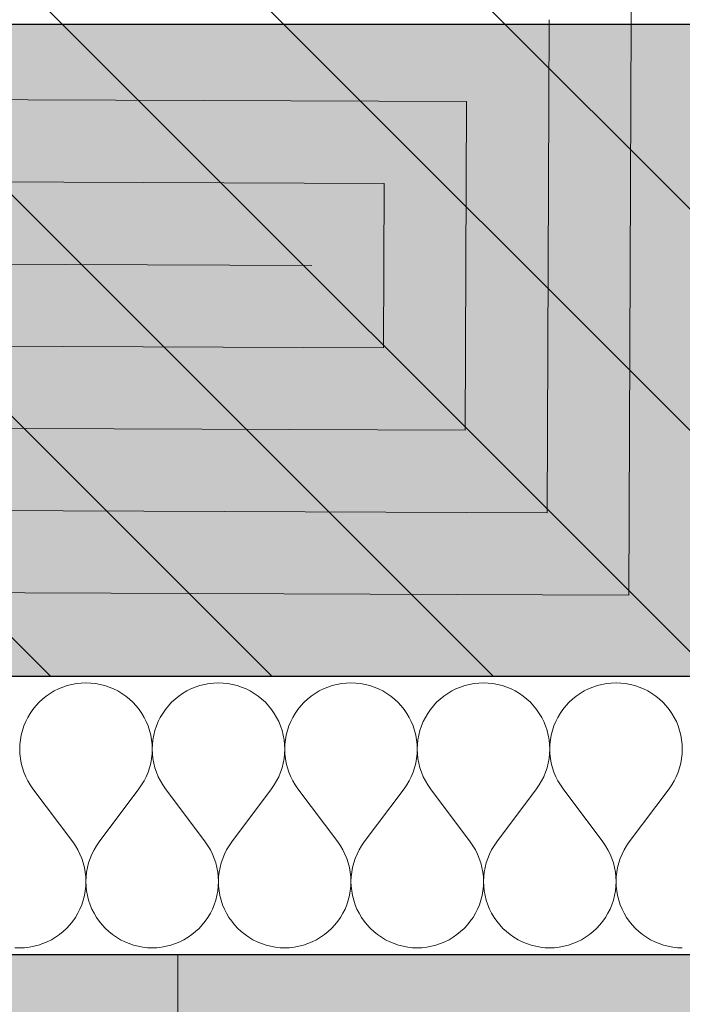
# Model space of a CAD drawing. Header units: millimetres. Extents: x -40276 to 214973, y -147941 to 35228.
# Tile 21 of 256: x -17105 to -16724, y 161 to 727. Entities that reach past the tile are written whole.
import ezdxf

# ---------------------------------------------------------------- set-up
doc = ezdxf.new("R2010")
doc.units = ezdxf.units.MM
doc.header["$MEASUREMENT"] = 0
doc.linetypes.add('Wipeout_Contour', pattern=[1000, 0, -1000])
for name, color, linetype in [('1._POHLED ZÁPADNÍ_2_0_plochy', 7, 'Continuous'), ('1._POHLED ZÁPADNÍ_2_2D prvky - obecné', 7, 'Continuous'), ('1._POHLED ZÁPADNÍ_2_akustické prvky', 7, 'Continuous'), ('1._POHLED ZÁPADNÍ_2_Nové_Výplně – Řezové', 7, 'Continuous'), ('1._POHLED ZÁPADNÍ_2_Situace - terén', 7, 'Continuous'), ('1._POHLED ZÁPADNÍ_2_TZB - elektroinstalace', 7, 'Continuous'), ('1._POHLED ZÁPADNÍ_2_Výplně – Řezové', 7, 'Continuous')]:
    doc.layers.add(name, color=color, linetype=linetype)
doc.linetypes.add('Elektřina - Elektrické vedení NN', pattern='A,0,[5,C.3 Koordinační situační výkres1.Shx,S=0.238095,R=0,X=0,Y=0.001199],-33,0', length=33)

# ---------------------------------------------------------------- blocks, each defined once
blk = doc.blocks.new('*X3', base_point=(-42174.69, -26223.67))
at = {"layer": '1._POHLED ZÁPADNÍ_2_Nové_Výplně – Řezové', "color": 21, "linetype": 'Continuous', "lineweight": 20, "true_color": 0xffaaaa}
for p, q in [((-17072.09, 345.53), (-17074.77, 345.05)), ((-17069.39, 345.82), (-17072.09, 345.53)), ((-17066.67, 345.92), (-17069.39, 345.82)), ((-17063.95, 345.82), (-17066.67, 345.92)), ((-17061.24, 345.53), (-17063.95, 345.82)), ((-17058.57, 345.05), (-17061.24, 345.53)), ((-16995.9, 345.53), (-16998.58, 345.05)), ((-16993.19, 345.82), (-16995.9, 345.53)), ((-16990.48, 345.92), (-16993.19, 345.82)), ((-16987.76, 345.82), (-16990.48, 345.92)), ((-16985.05, 345.53), (-16987.76, 345.82)), ((-16982.38, 345.05), (-16985.05, 345.53)), ((-16919.71, 345.53), (-16922.39, 345.05)), ((-16917, 345.82), (-16919.71, 345.53)), ((-16914.29, 345.92), (-16917, 345.82)), ((-16911.57, 345.82), (-16914.29, 345.92)), ((-16908.86, 345.53), (-16911.57, 345.82)), ((-16906.18, 345.05), (-16908.86, 345.53)), ((-16843.52, 345.53), (-16846.2, 345.05)), ((-16840.81, 345.82), (-16843.52, 345.53)), ((-16838.1, 345.92), (-16840.81, 345.82)), ((-16835.38, 345.82), (-16838.1, 345.92)), ((-16832.67, 345.53), (-16835.38, 345.82)), ((-16829.99, 345.05), (-16832.67, 345.53)), ((-16767.33, 345.53), (-16770.01, 345.05)), ((-16764.62, 345.82), (-16767.33, 345.53)), ((-16761.9, 345.92), (-16764.62, 345.82)), ((-16759.19, 345.82), (-16761.9, 345.92)), ((-16756.48, 345.53), (-16759.19, 345.82)), ((-16753.8, 345.05), (-16756.48, 345.53)), ((-17087.27, 339.86), (-17089.5, 338.31)), ((-17084.93, 341.25), (-17087.27, 339.86)), ((-17082.5, 342.47), (-17084.93, 341.25)), ((-17079.98, 343.51), (-17082.5, 342.47)), ((-17077.4, 344.37), (-17079.98, 343.51)), ((-17074.77, 345.05), (-17077.4, 344.37)), ((-17055.93, 344.37), (-17058.57, 345.05)), ((-17053.35, 343.51), (-17055.93, 344.37)), ((-17050.84, 342.47), (-17053.35, 343.51)), ((-17048.4, 341.25), (-17050.84, 342.47)), ((-17046.06, 339.86), (-17048.4, 341.25)), ((-17043.83, 338.31), (-17046.06, 339.86)), ((-17011.08, 339.86), (-17013.31, 338.31)), ((-17008.74, 341.25), (-17011.08, 339.86)), ((-17006.31, 342.47), (-17008.74, 341.25)), ((-17003.79, 343.51), (-17006.31, 342.47)), ((-17001.21, 344.37), (-17003.79, 343.51)), ((-16998.58, 345.05), (-17001.21, 344.37)), ((-16979.74, 344.37), (-16982.38, 345.05)), ((-16977.16, 343.51), (-16979.74, 344.37)), ((-16974.64, 342.47), (-16977.16, 343.51)), ((-16972.21, 341.25), (-16974.64, 342.47)), ((-16969.87, 339.86), (-16972.21, 341.25)), ((-16967.64, 338.31), (-16969.87, 339.86)), ((-16934.89, 339.86), (-16937.12, 338.31)), ((-16932.55, 341.25), (-16934.89, 339.86)), ((-16930.12, 342.47), (-16932.55, 341.25)), ((-16927.6, 343.51), (-16930.12, 342.47)), ((-16925.02, 344.37), (-16927.6, 343.51)), ((-16922.39, 345.05), (-16925.02, 344.37)), ((-16903.55, 344.37), (-16906.18, 345.05)), ((-16900.97, 343.51), (-16903.55, 344.37)), ((-16898.45, 342.47), (-16900.97, 343.51)), ((-16896.02, 341.25), (-16898.45, 342.47)), ((-16893.68, 339.86), (-16896.02, 341.25)), ((-16891.45, 338.31), (-16893.68, 339.86)), ((-16858.7, 339.86), (-16860.93, 338.31)), ((-16856.36, 341.25), (-16858.7, 339.86)), ((-16853.93, 342.47), (-16856.36, 341.25)), ((-16851.41, 343.51), (-16853.93, 342.47)), ((-16848.83, 344.37), (-16851.41, 343.51)), ((-16846.2, 345.05), (-16848.83, 344.37)), ((-16827.36, 344.37), (-16829.99, 345.05)), ((-16824.78, 343.51), (-16827.36, 344.37)), ((-16822.26, 342.47), (-16824.78, 343.51)), ((-16819.83, 341.25), (-16822.26, 342.47)), ((-16817.49, 339.86), (-16819.83, 341.25)), ((-16815.26, 338.31), (-16817.49, 339.86)), ((-16782.51, 339.86), (-16784.74, 338.31)), ((-16780.17, 341.25), (-16782.51, 339.86)), ((-16777.74, 342.47), (-16780.17, 341.25)), ((-16775.22, 343.51), (-16777.74, 342.47)), ((-16772.64, 344.37), (-16775.22, 343.51)), ((-16770.01, 345.05), (-16772.64, 344.37)), ((-16751.17, 344.37), (-16753.8, 345.05)), ((-16748.59, 343.51), (-16751.17, 344.37)), ((-16746.07, 342.47), (-16748.59, 343.51)), ((-16743.64, 341.25), (-16746.07, 342.47)), ((-16741.3, 339.86), (-16743.64, 341.25)), ((-16739.07, 338.31), (-16741.3, 339.86)), ((-17093.61, 334.75), (-17095.47, 332.76)), ((-17091.62, 336.6), (-17093.61, 334.75)), ((-17089.5, 338.31), (-17091.62, 336.6)), ((-17041.71, 336.6), (-17043.83, 338.31)), ((-17039.72, 334.75), (-17041.71, 336.6)), ((-17037.87, 332.76), (-17039.72, 334.75)), ((-17017.42, 334.75), (-17019.28, 332.76)), ((-17015.43, 336.6), (-17017.42, 334.75)), ((-17013.31, 338.31), (-17015.43, 336.6)), ((-16965.52, 336.6), (-16967.64, 338.31)), ((-16963.53, 334.75), (-16965.52, 336.6)), ((-16961.68, 332.76), (-16963.53, 334.75)), ((-16941.23, 334.75), (-16943.08, 332.76)), ((-16939.24, 336.6), (-16941.23, 334.75)), ((-16937.12, 338.31), (-16939.24, 336.6)), ((-16889.33, 336.6), (-16891.45, 338.31)), ((-16887.34, 334.75), (-16889.33, 336.6)), ((-16885.49, 332.76), (-16887.34, 334.75)), ((-16865.04, 334.75), (-16866.89, 332.76)), ((-16863.05, 336.6), (-16865.04, 334.75)), ((-16860.93, 338.31), (-16863.05, 336.6)), ((-16813.14, 336.6), (-16815.26, 338.31)), ((-16811.15, 334.75), (-16813.14, 336.6)), ((-16809.3, 332.76), (-16811.15, 334.75)), ((-16788.85, 334.75), (-16790.7, 332.76)), ((-16786.86, 336.6), (-16788.85, 334.75)), ((-16784.74, 338.31), (-16786.86, 336.6)), ((-16736.95, 336.6), (-16739.07, 338.31)), ((-16734.96, 334.75), (-16736.95, 336.6)), ((-16733.11, 332.76), (-16734.96, 334.75)), ((-17097.17, 330.64), (-17098.72, 328.4)), ((-17095.47, 332.76), (-17097.17, 330.64)), ((-17036.16, 330.64), (-17037.87, 332.76)), ((-17034.61, 328.4), (-17036.16, 330.64)), ((-17020.98, 330.64), (-17022.53, 328.4)), ((-17019.28, 332.76), (-17020.98, 330.64)), ((-16959.97, 330.64), (-16961.68, 332.76)), ((-16958.42, 328.4), (-16959.97, 330.64)), ((-16944.79, 330.64), (-16946.34, 328.4)), ((-16943.08, 332.76), (-16944.79, 330.64)), ((-16883.78, 330.64), (-16885.49, 332.76)), ((-16882.23, 328.4), (-16883.78, 330.64)), ((-16868.6, 330.64), (-16870.15, 328.4)), ((-16866.89, 332.76), (-16868.6, 330.64)), ((-16807.59, 330.64), (-16809.3, 332.76)), ((-16806.04, 328.4), (-16807.59, 330.64)), ((-16792.41, 330.64), (-16793.96, 328.4)), ((-16790.7, 332.76), (-16792.41, 330.64)), ((-16731.4, 330.64), (-16733.11, 332.76)), ((-16729.85, 328.4), (-16731.4, 330.64)), ((-17101.33, 323.63), (-17102.37, 321.12)), ((-17100.11, 326.06), (-17101.33, 323.63)), ((-17098.72, 328.4), (-17100.11, 326.06)), ((-17033.22, 326.06), (-17034.61, 328.4)), ((-17032.01, 323.63), (-17033.22, 326.06)), ((-17030.97, 321.12), (-17032.01, 323.63)), ((-17025.14, 323.63), (-17026.18, 321.12)), ((-17023.92, 326.06), (-17025.14, 323.63)), ((-17022.53, 328.4), (-17023.92, 326.06)), ((-16957.03, 326.06), (-16958.42, 328.4)), ((-16955.82, 323.63), (-16957.03, 326.06)), ((-16954.78, 321.12), (-16955.82, 323.63)), ((-16948.95, 323.63), (-16949.99, 321.12)), ((-16947.73, 326.06), (-16948.95, 323.63)), ((-16946.34, 328.4), (-16947.73, 326.06)), ((-16880.84, 326.06), (-16882.23, 328.4)), ((-16879.63, 323.63), (-16880.84, 326.06)), ((-16878.59, 321.12), (-16879.63, 323.63)), ((-16872.76, 323.63), (-16873.8, 321.12)), ((-16871.54, 326.06), (-16872.76, 323.63)), ((-16870.15, 328.4), (-16871.54, 326.06)), ((-16804.65, 326.06), (-16806.04, 328.4)), ((-16803.44, 323.63), (-16804.65, 326.06)), ((-16802.4, 321.12), (-16803.44, 323.63)), ((-16796.56, 323.63), (-16797.6, 321.12)), ((-16795.35, 326.06), (-16796.56, 323.63)), ((-16793.96, 328.4), (-16795.35, 326.06)), ((-16728.46, 326.06), (-16729.85, 328.4)), ((-16727.24, 323.63), (-16728.46, 326.06)), ((-16726.2, 321.12), (-16727.24, 323.63)), ((-17103.22, 318.53), (-17103.9, 315.9)), ((-17102.37, 321.12), (-17103.22, 318.53)), ((-17030.11, 318.53), (-17030.97, 321.12)), ((-17029.44, 315.9), (-17030.11, 318.53)), ((-17027.03, 318.53), (-17027.71, 315.9)), ((-17026.18, 321.12), (-17027.03, 318.53)), ((-16953.92, 318.53), (-16954.78, 321.12)), ((-16953.25, 315.9), (-16953.92, 318.53)), ((-16950.84, 318.53), (-16951.51, 315.9)), ((-16949.99, 321.12), (-16950.84, 318.53)), ((-16877.73, 318.53), (-16878.59, 321.12)), ((-16877.06, 315.9), (-16877.73, 318.53)), ((-16874.65, 318.53), (-16875.32, 315.9)), ((-16873.8, 321.12), (-16874.65, 318.53)), ((-16801.54, 318.53), (-16802.4, 321.12)), ((-16800.87, 315.9), (-16801.54, 318.53)), ((-16798.46, 318.53), (-16799.13, 315.9)), ((-16797.6, 321.12), (-16798.46, 318.53)), ((-16725.35, 318.53), (-16726.2, 321.12)), ((-16724.68, 315.9), (-16725.35, 318.53)), ((-17104.38, 313.22), (-17104.67, 310.52)), ((-17103.9, 315.9), (-17104.38, 313.22)), ((-17028.96, 313.22), (-17029.44, 315.9)), ((-17028.67, 310.52), (-17028.96, 313.22)), ((-17028.19, 313.22), (-17028.48, 310.52)), ((-17027.71, 315.9), (-17028.19, 313.22)), ((-16952.77, 313.22), (-16953.25, 315.9)), ((-16952.48, 310.52), (-16952.77, 313.22)), ((-16952, 313.22), (-16952.29, 310.52)), ((-16951.51, 315.9), (-16952, 313.22)), ((-16876.58, 313.22), (-16877.06, 315.9)), ((-16876.29, 310.52), (-16876.58, 313.22)), ((-16875.81, 313.22), (-16876.1, 310.52)), ((-16875.32, 315.9), (-16875.81, 313.22)), ((-16800.38, 313.22), (-16800.87, 315.9)), ((-16800.1, 310.52), (-16800.38, 313.22)), ((-16799.62, 313.22), (-16799.9, 310.52)), ((-16799.13, 315.9), (-16799.62, 313.22)), ((-16724.19, 313.22), (-16724.68, 315.9)), ((-16723.9, 310.52), (-16724.19, 313.22)), ((-17104.67, 310.52), (-17104.76, 307.8)), ((-17104.76, 307.8), (-17104.66, 305.08)), ((-17028.57, 307.8), (-17028.67, 310.52)), ((-17028.67, 305.08), (-17028.57, 307.8)), ((-17028.48, 310.52), (-17028.57, 307.8)), ((-17028.57, 307.8), (-17028.47, 305.08)), ((-16952.38, 307.8), (-16952.48, 310.52)), ((-16952.48, 305.08), (-16952.38, 307.8)), ((-16952.29, 310.52), (-16952.38, 307.8)), ((-16952.38, 307.8), (-16952.28, 305.08)), ((-16876.19, 307.8), (-16876.29, 310.52)), ((-16876.29, 305.08), (-16876.19, 307.8)), ((-16876.1, 310.52), (-16876.19, 307.8)), ((-16876.19, 307.8), (-16876.09, 305.08)), ((-16800, 307.8), (-16800.1, 310.52)), ((-16800.1, 305.08), (-16800, 307.8)), ((-16799.9, 310.52), (-16800, 307.8)), ((-16800, 307.8), (-16799.9, 305.08)), ((-16723.91, 305.08), (-16723.81, 307.8)), ((-16723.81, 307.8), (-16723.9, 310.52)), ((-17104.66, 305.08), (-17104.37, 302.37)), ((-17104.37, 302.37), (-17103.89, 299.7)), ((-17029.45, 299.7), (-17028.96, 302.37)), ((-17028.96, 302.37), (-17028.67, 305.08)), ((-17028.47, 305.08), (-17028.18, 302.37)), ((-17028.18, 302.37), (-17027.69, 299.7)), ((-16953.26, 299.7), (-16952.77, 302.37)), ((-16952.77, 302.37), (-16952.48, 305.08)), ((-16952.28, 305.08), (-16951.99, 302.37)), ((-16951.99, 302.37), (-16951.5, 299.7)), ((-16877.07, 299.7), (-16876.58, 302.37)), ((-16876.58, 302.37), (-16876.29, 305.08)), ((-16876.09, 305.08), (-16875.8, 302.37)), ((-16875.8, 302.37), (-16875.31, 299.7)), ((-16800.88, 299.7), (-16800.39, 302.37)), ((-16800.39, 302.37), (-16800.1, 305.08)), ((-16799.9, 305.08), (-16799.61, 302.37)), ((-16799.61, 302.37), (-16799.12, 299.7)), ((-16724.69, 299.7), (-16724.2, 302.37)), ((-16724.2, 302.37), (-16723.91, 305.08)), ((-17103.89, 299.7), (-17103.21, 297.06)), ((-17103.21, 297.06), (-17102.35, 294.48)), ((-17102.35, 294.48), (-17101.31, 291.97)), ((-17032.03, 291.97), (-17030.98, 294.48)), ((-17030.98, 294.48), (-17030.12, 297.06)), ((-17030.12, 297.06), (-17029.45, 299.7)), ((-17027.69, 299.7), (-17027.02, 297.06)), ((-17027.02, 297.06), (-17026.16, 294.48)), ((-17026.16, 294.48), (-17025.12, 291.97)), ((-16955.84, 291.97), (-16954.79, 294.48)), ((-16954.79, 294.48), (-16953.93, 297.06)), ((-16953.93, 297.06), (-16953.26, 299.7)), ((-16951.5, 299.7), (-16950.83, 297.06)), ((-16950.83, 297.06), (-16949.97, 294.48)), ((-16949.97, 294.48), (-16948.93, 291.97)), ((-16879.65, 291.97), (-16878.6, 294.48)), ((-16878.6, 294.48), (-16877.74, 297.06)), ((-16877.74, 297.06), (-16877.07, 299.7)), ((-16875.31, 299.7), (-16874.64, 297.06)), ((-16874.64, 297.06), (-16873.78, 294.48)), ((-16873.78, 294.48), (-16872.73, 291.97)), ((-16803.46, 291.97), (-16802.41, 294.48)), ((-16802.41, 294.48), (-16801.55, 297.06)), ((-16801.55, 297.06), (-16800.88, 299.7)), ((-16799.12, 299.7), (-16798.45, 297.06)), ((-16798.45, 297.06), (-16797.59, 294.48)), ((-16797.59, 294.48), (-16796.54, 291.97)), ((-16727.27, 291.97), (-16726.22, 294.48)), ((-16726.22, 294.48), (-16725.36, 297.06)), ((-16725.36, 297.06), (-16724.69, 299.7)), ((-17101.31, 291.97), (-17100.09, 289.54)), ((-17100.09, 289.54), (-17098.7, 287.2)), ((-17034.64, 287.2), (-17033.25, 289.54)), ((-17033.25, 289.54), (-17032.03, 291.97)), ((-17025.12, 291.97), (-17023.9, 289.54)), ((-17023.9, 289.54), (-17022.51, 287.2)), ((-16958.45, 287.2), (-16957.06, 289.54)), ((-16957.06, 289.54), (-16955.84, 291.97)), ((-16948.93, 291.97), (-16947.71, 289.54)), ((-16947.71, 289.54), (-16946.32, 287.2)), ((-16882.26, 287.2), (-16880.87, 289.54)), ((-16880.87, 289.54), (-16879.65, 291.97)), ((-16872.73, 291.97), (-16871.52, 289.54)), ((-16871.52, 289.54), (-16870.12, 287.2)), ((-16806.07, 287.2), (-16804.68, 289.54)), ((-16804.68, 289.54), (-16803.46, 291.97)), ((-16796.54, 291.97), (-16795.32, 289.54)), ((-16795.32, 289.54), (-16793.93, 287.2)), ((-16729.88, 287.2), (-16728.48, 289.54)), ((-16728.48, 289.54), (-16727.27, 291.97)), ((-17098.7, 287.2), (-17097.14, 284.96)), ((-17074.29, 254.49), (-17097.14, 284.96)), ((-17059.05, 254.49), (-17036.19, 284.96)), ((-17036.19, 284.96), (-17034.64, 287.2)), ((-17022.51, 287.2), (-17020.95, 284.96)), ((-16998.1, 254.49), (-17020.95, 284.96)), ((-16982.86, 254.49), (-16960, 284.96)), ((-16960, 284.96), (-16958.45, 287.2)), ((-16946.32, 287.2), (-16944.76, 284.96)), ((-16921.9, 254.49), (-16944.76, 284.96)), ((-16906.67, 254.49), (-16883.81, 284.96)), ((-16883.81, 284.96), (-16882.26, 287.2)), ((-16870.12, 287.2), (-16868.57, 284.96)), ((-16845.71, 254.49), (-16868.57, 284.96)), ((-16830.48, 254.49), (-16807.62, 284.96)), ((-16807.62, 284.96), (-16806.07, 287.2)), ((-16793.93, 287.2), (-16792.38, 284.96)), ((-16769.52, 254.49), (-16792.38, 284.96)), ((-16754.29, 254.49), (-16731.43, 284.96)), ((-16731.43, 284.96), (-16729.88, 287.2)), ((-17072.73, 252.25), (-17074.29, 254.49)), ((-17071.34, 249.92), (-17072.73, 252.25)), ((-17070.12, 247.48), (-17071.34, 249.92)), ((-17061.99, 249.92), (-17063.21, 247.48)), ((-17060.6, 252.25), (-17061.99, 249.92)), ((-17059.05, 254.49), (-17060.6, 252.25)), ((-16996.54, 252.25), (-16998.1, 254.49)), ((-16995.15, 249.92), (-16996.54, 252.25)), ((-16993.93, 247.48), (-16995.15, 249.92)), ((-16985.8, 249.92), (-16987.02, 247.48)), ((-16984.41, 252.25), (-16985.8, 249.92)), ((-16982.86, 254.49), (-16984.41, 252.25)), ((-16920.35, 252.25), (-16921.9, 254.49)), ((-16918.96, 249.92), (-16920.35, 252.25)), ((-16917.74, 247.48), (-16918.96, 249.92)), ((-16909.61, 249.92), (-16910.83, 247.48)), ((-16908.22, 252.25), (-16909.61, 249.92)), ((-16906.67, 254.49), (-16908.22, 252.25)), ((-16844.16, 252.25), (-16845.71, 254.49)), ((-16842.77, 249.92), (-16844.16, 252.25)), ((-16841.55, 247.48), (-16842.77, 249.92)), ((-16833.42, 249.92), (-16834.64, 247.48)), ((-16832.03, 252.25), (-16833.42, 249.92)), ((-16830.48, 254.49), (-16832.03, 252.25)), ((-16767.97, 252.25), (-16769.52, 254.49)), ((-16766.58, 249.92), (-16767.97, 252.25)), ((-16765.36, 247.48), (-16766.58, 249.92)), ((-16757.23, 249.92), (-16758.45, 247.48)), ((-16755.84, 252.25), (-16757.23, 249.92)), ((-16754.29, 254.49), (-16755.84, 252.25)), ((-17069.08, 244.97), (-17070.12, 247.48)), ((-17068.22, 242.39), (-17069.08, 244.97)), ((-17064.25, 244.97), (-17065.12, 242.39)), ((-17063.21, 247.48), (-17064.25, 244.97)), ((-16992.89, 244.97), (-16993.93, 247.48)), ((-16992.03, 242.39), (-16992.89, 244.97)), ((-16988.06, 244.97), (-16988.92, 242.39)), ((-16987.02, 247.48), (-16988.06, 244.97)), ((-16916.7, 244.97), (-16917.74, 247.48)), ((-16915.84, 242.39), (-16916.7, 244.97)), ((-16911.87, 244.97), (-16912.73, 242.39)), ((-16910.83, 247.48), (-16911.87, 244.97)), ((-16840.51, 244.97), (-16841.55, 247.48)), ((-16839.65, 242.39), (-16840.51, 244.97)), ((-16835.68, 244.97), (-16836.54, 242.39)), ((-16834.64, 247.48), (-16835.68, 244.97)), ((-16764.32, 244.97), (-16765.36, 247.48)), ((-16763.46, 242.39), (-16764.32, 244.97)), ((-16759.49, 244.97), (-16760.35, 242.39)), ((-16758.45, 247.48), (-16759.49, 244.97)), ((-17067.54, 239.76), (-17068.22, 242.39)), ((-17067.06, 237.08), (-17067.54, 239.76)), ((-17065.79, 239.76), (-17066.28, 237.08)), ((-17065.12, 242.39), (-17065.79, 239.76)), ((-16991.35, 239.76), (-16992.03, 242.39)), ((-16990.87, 237.08), (-16991.35, 239.76)), ((-16989.6, 239.76), (-16990.08, 237.08)), ((-16988.92, 242.39), (-16989.6, 239.76)), ((-16915.16, 239.76), (-16915.84, 242.39)), ((-16914.68, 237.08), (-16915.16, 239.76)), ((-16913.41, 239.76), (-16913.89, 237.08)), ((-16912.73, 242.39), (-16913.41, 239.76)), ((-16838.97, 239.76), (-16839.65, 242.39)), ((-16838.49, 237.08), (-16838.97, 239.76)), ((-16837.22, 239.76), (-16837.7, 237.08)), ((-16836.54, 242.39), (-16837.22, 239.76)), ((-16762.78, 239.76), (-16763.46, 242.39)), ((-16762.3, 237.08), (-16762.78, 239.76)), ((-16761.03, 239.76), (-16761.51, 237.08)), ((-16760.35, 242.39), (-16761.03, 239.76)), ((-17066.77, 234.37), (-17067.06, 237.08)), ((-17066.67, 231.66), (-17066.77, 234.37)), ((-17066.57, 234.37), (-17066.67, 231.66)), ((-17066.28, 237.08), (-17066.57, 234.37)), ((-16990.58, 234.37), (-16990.87, 237.08)), ((-16990.48, 231.66), (-16990.58, 234.37)), ((-16990.38, 234.37), (-16990.48, 231.66)), ((-16990.08, 237.08), (-16990.38, 234.37)), ((-16914.38, 234.37), (-16914.68, 237.08)), ((-16914.29, 231.66), (-16914.38, 234.37)), ((-16914.19, 234.37), (-16914.29, 231.66)), ((-16913.89, 237.08), (-16914.19, 234.37)), ((-16838.19, 234.37), (-16838.49, 237.08)), ((-16838.1, 231.66), (-16838.19, 234.37)), ((-16838, 234.37), (-16838.1, 231.66)), ((-16837.7, 237.08), (-16838, 234.37)), ((-16762, 234.37), (-16762.3, 237.08)), ((-16761.9, 231.66), (-16762, 234.37)), ((-16761.81, 234.37), (-16761.9, 231.66)), ((-16761.51, 237.08), (-16761.81, 234.37)), ((-17067.05, 226.23), (-17066.76, 228.94)), ((-17066.76, 228.94), (-17066.67, 231.66)), ((-17066.67, 231.66), (-17066.57, 228.94)), ((-17066.57, 228.94), (-17066.28, 226.23)), ((-16990.86, 226.23), (-16990.57, 228.94)), ((-16990.57, 228.94), (-16990.48, 231.66)), ((-16990.48, 231.66), (-16990.38, 228.94)), ((-16990.38, 228.94), (-16990.09, 226.23)), ((-16914.67, 226.23), (-16914.38, 228.94)), ((-16914.38, 228.94), (-16914.29, 231.66)), ((-16914.29, 231.66), (-16914.19, 228.94)), ((-16914.19, 228.94), (-16913.9, 226.23)), ((-16838.48, 226.23), (-16838.19, 228.94)), ((-16838.19, 228.94), (-16838.1, 231.66)), ((-16838.1, 231.66), (-16838, 228.94)), ((-16838, 228.94), (-16837.71, 226.23)), ((-16762.29, 226.23), (-16762, 228.94)), ((-16762, 228.94), (-16761.9, 231.66)), ((-16761.9, 231.66), (-16761.81, 228.94)), ((-16761.81, 228.94), (-16761.52, 226.23)), ((-17069.06, 218.34), (-17068.2, 220.92)), ((-17068.2, 220.92), (-17067.53, 223.55)), ((-17067.53, 223.55), (-17067.05, 226.23)), ((-17066.28, 226.23), (-17065.8, 223.55)), ((-17065.8, 223.55), (-17065.13, 220.92)), ((-17065.13, 220.92), (-17064.27, 218.34)), ((-16992.87, 218.34), (-16992.01, 220.92)), ((-16992.01, 220.92), (-16991.34, 223.55)), ((-16991.34, 223.55), (-16990.86, 226.23)), ((-16990.09, 226.23), (-16989.61, 223.55)), ((-16989.61, 223.55), (-16988.94, 220.92)), ((-16988.94, 220.92), (-16988.08, 218.34)), ((-16916.68, 218.34), (-16915.82, 220.92)), ((-16915.82, 220.92), (-16915.15, 223.55)), ((-16915.15, 223.55), (-16914.67, 226.23)), ((-16913.9, 226.23), (-16913.42, 223.55)), ((-16913.42, 223.55), (-16912.75, 220.92)), ((-16912.75, 220.92), (-16911.89, 218.34)), ((-16840.49, 218.34), (-16839.63, 220.92)), ((-16839.63, 220.92), (-16838.96, 223.55)), ((-16838.96, 223.55), (-16838.48, 226.23)), ((-16837.71, 226.23), (-16837.23, 223.55)), ((-16837.23, 223.55), (-16836.56, 220.92)), ((-16836.56, 220.92), (-16835.7, 218.34)), ((-16764.3, 218.34), (-16763.44, 220.92)), ((-16763.44, 220.92), (-16762.77, 223.55)), ((-16762.77, 223.55), (-16762.29, 226.23)), ((-16761.52, 226.23), (-16761.04, 223.55)), ((-16761.04, 223.55), (-16760.37, 220.92)), ((-16760.37, 220.92), (-16759.51, 218.34)), ((-17071.32, 213.39), (-17070.1, 215.82)), ((-17070.1, 215.82), (-17069.06, 218.34)), ((-17064.27, 218.34), (-17063.23, 215.82)), ((-17063.23, 215.82), (-17062.01, 213.39)), ((-16995.13, 213.39), (-16993.91, 215.82)), ((-16993.91, 215.82), (-16992.87, 218.34)), ((-16988.08, 218.34), (-16987.04, 215.82)), ((-16987.04, 215.82), (-16985.82, 213.39)), ((-16918.94, 213.39), (-16917.72, 215.82)), ((-16917.72, 215.82), (-16916.68, 218.34)), ((-16911.89, 218.34), (-16910.85, 215.82)), ((-16910.85, 215.82), (-16909.63, 213.39)), ((-16842.75, 213.39), (-16841.53, 215.82)), ((-16841.53, 215.82), (-16840.49, 218.34)), ((-16835.7, 218.34), (-16834.66, 215.82)), ((-16834.66, 215.82), (-16833.44, 213.39)), ((-16766.56, 213.39), (-16765.34, 215.82)), ((-16765.34, 215.82), (-16764.3, 218.34)), ((-16759.51, 218.34), (-16758.47, 215.82)), ((-16758.47, 215.82), (-16757.25, 213.39)), ((-17074.26, 208.81), (-17072.71, 211.05)), ((-17072.71, 211.05), (-17071.32, 213.39)), ((-17062.01, 213.39), (-17060.63, 211.05)), ((-17060.63, 211.05), (-17059.08, 208.81)), ((-16998.07, 208.81), (-16996.52, 211.05)), ((-16996.52, 211.05), (-16995.13, 213.39)), ((-16985.82, 213.39), (-16984.44, 211.05)), ((-16984.44, 211.05), (-16982.89, 208.81)), ((-16921.88, 208.81), (-16920.32, 211.05)), ((-16920.32, 211.05), (-16918.94, 213.39)), ((-16909.63, 213.39), (-16908.25, 211.05)), ((-16908.25, 211.05), (-16906.7, 208.81)), ((-16845.69, 208.81), (-16844.13, 211.05)), ((-16844.13, 211.05), (-16842.75, 213.39)), ((-16833.44, 213.39), (-16832.06, 211.05)), ((-16832.06, 211.05), (-16830.51, 208.81)), ((-16769.49, 208.81), (-16767.94, 211.05)), ((-16767.94, 211.05), (-16766.56, 213.39)), ((-16757.25, 213.39), (-16755.87, 211.05)), ((-16755.87, 211.05), (-16754.31, 208.81)), ((-17079.81, 202.85), (-17077.82, 204.7)), ((-17077.82, 204.7), (-17075.96, 206.69)), ((-17075.96, 206.69), (-17074.26, 208.81)), ((-17059.08, 208.81), (-17057.37, 206.69)), ((-17057.37, 206.69), (-17055.52, 204.7)), ((-17055.52, 204.7), (-17053.53, 202.85)), ((-17003.62, 202.85), (-17001.63, 204.7)), ((-17001.63, 204.7), (-16999.77, 206.69)), ((-16999.77, 206.69), (-16998.07, 208.81)), ((-16982.89, 208.81), (-16981.18, 206.69)), ((-16981.18, 206.69), (-16979.33, 204.7)), ((-16979.33, 204.7), (-16977.34, 202.85)), ((-16927.43, 202.85), (-16925.43, 204.7)), ((-16925.43, 204.7), (-16923.58, 206.69)), ((-16923.58, 206.69), (-16921.88, 208.81)), ((-16906.7, 208.81), (-16904.99, 206.69)), ((-16904.99, 206.69), (-16903.14, 204.7)), ((-16903.14, 204.7), (-16901.15, 202.85)), ((-16851.24, 202.85), (-16849.24, 204.7)), ((-16849.24, 204.7), (-16847.39, 206.69)), ((-16847.39, 206.69), (-16845.69, 208.81)), ((-16830.51, 208.81), (-16828.8, 206.69)), ((-16828.8, 206.69), (-16826.95, 204.7)), ((-16826.95, 204.7), (-16824.96, 202.85)), ((-16775.04, 202.85), (-16773.05, 204.7)), ((-16773.05, 204.7), (-16771.2, 206.69)), ((-16771.2, 206.69), (-16769.49, 208.81)), ((-16754.31, 208.81), (-16752.61, 206.69)), ((-16752.61, 206.69), (-16750.76, 204.7)), ((-16750.76, 204.7), (-16748.76, 202.85)), ((-17088.93, 196.98), (-17086.5, 198.2)), ((-17086.5, 198.2), (-17084.16, 199.59)), ((-17084.16, 199.59), (-17081.92, 201.14)), ((-17081.92, 201.14), (-17079.81, 202.85)), ((-17053.53, 202.85), (-17051.41, 201.14)), ((-17051.41, 201.14), (-17049.17, 199.59)), ((-17049.17, 199.59), (-17046.84, 198.2)), ((-17046.84, 198.2), (-17044.4, 196.98)), ((-17012.74, 196.98), (-17010.31, 198.2)), ((-17010.31, 198.2), (-17007.97, 199.59)), ((-17007.97, 199.59), (-17005.73, 201.14)), ((-17005.73, 201.14), (-17003.62, 202.85)), ((-16977.34, 202.85), (-16975.22, 201.14)), ((-16975.22, 201.14), (-16972.98, 199.59)), ((-16972.98, 199.59), (-16970.64, 198.2)), ((-16970.64, 198.2), (-16968.21, 196.98)), ((-16936.55, 196.98), (-16934.12, 198.2)), ((-16934.12, 198.2), (-16931.78, 199.59)), ((-16931.78, 199.59), (-16929.54, 201.14)), ((-16929.54, 201.14), (-16927.43, 202.85)), ((-16901.15, 202.85), (-16899.03, 201.14)), ((-16899.03, 201.14), (-16896.79, 199.59)), ((-16896.79, 199.59), (-16894.45, 198.2)), ((-16894.45, 198.2), (-16892.02, 196.98)), ((-16860.36, 196.98), (-16857.93, 198.2)), ((-16857.93, 198.2), (-16855.59, 199.59)), ((-16855.59, 199.59), (-16853.35, 201.14)), ((-16853.35, 201.14), (-16851.24, 202.85)), ((-16824.96, 202.85), (-16822.84, 201.14)), ((-16822.84, 201.14), (-16820.6, 199.59)), ((-16820.6, 199.59), (-16818.26, 198.2)), ((-16818.26, 198.2), (-16815.83, 196.98)), ((-16784.17, 196.98), (-16781.74, 198.2)), ((-16781.74, 198.2), (-16779.4, 199.59)), ((-16779.4, 199.59), (-16777.16, 201.14)), ((-16777.16, 201.14), (-16775.04, 202.85)), ((-16748.76, 202.85), (-16746.65, 201.14)), ((-16746.65, 201.14), (-16744.41, 199.59)), ((-16744.41, 199.59), (-16742.07, 198.2)), ((-16742.07, 198.2), (-16739.64, 196.98)), ((-17107.48, 193.63), (-17104.76, 193.54)), ((-17104.76, 193.54), (-17102.04, 193.63)), ((-17102.04, 193.63), (-17099.34, 193.92)), ((-17099.34, 193.92), (-17096.66, 194.41)), ((-17096.66, 194.41), (-17094.02, 195.08)), ((-17094.02, 195.08), (-17091.44, 195.94)), ((-17091.44, 195.94), (-17088.93, 196.98)), ((-17044.4, 196.98), (-17041.89, 195.94)), ((-17041.89, 195.94), (-17039.31, 195.08)), ((-17039.31, 195.08), (-17036.67, 194.41)), ((-17036.67, 194.41), (-17034, 193.92)), ((-17034, 193.92), (-17031.29, 193.63)), ((-17031.29, 193.63), (-17028.57, 193.54)), ((-17028.57, 193.54), (-17025.85, 193.63)), ((-17025.85, 193.63), (-17023.15, 193.92)), ((-17023.15, 193.92), (-17020.47, 194.41)), ((-17020.47, 194.41), (-17017.83, 195.08)), ((-17017.83, 195.08), (-17015.25, 195.94)), ((-17015.25, 195.94), (-17012.74, 196.98)), ((-16968.21, 196.98), (-16965.7, 195.94)), ((-16965.7, 195.94), (-16963.12, 195.08)), ((-16963.12, 195.08), (-16960.48, 194.41)), ((-16960.48, 194.41), (-16957.8, 193.92)), ((-16957.8, 193.92), (-16955.1, 193.63)), ((-16955.1, 193.63), (-16952.38, 193.54)), ((-16952.38, 193.54), (-16949.66, 193.63)), ((-16949.66, 193.63), (-16946.96, 193.92)), ((-16946.96, 193.92), (-16944.28, 194.41)), ((-16944.28, 194.41), (-16941.64, 195.08)), ((-16941.64, 195.08), (-16939.06, 195.94)), ((-16939.06, 195.94), (-16936.55, 196.98)), ((-16892.02, 196.98), (-16889.51, 195.94)), ((-16889.51, 195.94), (-16886.93, 195.08)), ((-16886.93, 195.08), (-16884.29, 194.41)), ((-16884.29, 194.41), (-16881.61, 193.92)), ((-16881.61, 193.92), (-16878.91, 193.63)), ((-16878.91, 193.63), (-16876.19, 193.54)), ((-16876.19, 193.54), (-16873.47, 193.63)), ((-16873.47, 193.63), (-16870.77, 193.92)), ((-16870.77, 193.92), (-16868.09, 194.41)), ((-16868.09, 194.41), (-16865.45, 195.08)), ((-16865.45, 195.08), (-16862.87, 195.94)), ((-16862.87, 195.94), (-16860.36, 196.98)), ((-16815.83, 196.98), (-16813.32, 195.94)), ((-16813.32, 195.94), (-16810.74, 195.08)), ((-16810.74, 195.08), (-16808.1, 194.41)), ((-16808.1, 194.41), (-16805.42, 193.92)), ((-16805.42, 193.92), (-16802.72, 193.63)), ((-16802.72, 193.63), (-16800, 193.54)), ((-16800, 193.54), (-16797.28, 193.63)), ((-16797.28, 193.63), (-16794.58, 193.92)), ((-16794.58, 193.92), (-16791.9, 194.41)), ((-16791.9, 194.41), (-16789.26, 195.08)), ((-16789.26, 195.08), (-16786.68, 195.94)), ((-16786.68, 195.94), (-16784.17, 196.98)), ((-16739.64, 196.98), (-16737.13, 195.94)), ((-16737.13, 195.94), (-16734.55, 195.08)), ((-16734.55, 195.08), (-16731.91, 194.41)), ((-16731.91, 194.41), (-16729.23, 193.92)), ((-16729.23, 193.92), (-16726.53, 193.63)), ((-16726.53, 193.63), (-16723.81, 193.54))]:
    blk.add_line(p, q, dxfattribs=at)

msp = doc.modelspace()

# ---------------------------------------------------------------- hatches: boundary and pattern name
at = {"layer": '1._POHLED ZÁPADNÍ_2_0_plochy', "linetype": 'Continuous', "lineweight": 0, "true_color": 0x725616}
msp.add_hatch(color=46, dxfattribs=at).paths.add_polyline_path([(-40276.11, 380.05), (-40276.11, -1043.68), (-26430.13, -1753.82), (-207.83, -1407.24, 0.378179), (2221.6, 744.43), (1454.58, 22244.44), (546.81, 28172.03), (-1346.6, 35227.52), (-3442.11, 35227.52), (-1029.19, 25664.88), (-238.38, 17796.01), (-239.22, 14109.25), (861.41, 14093.65), (783.04, 8563.06), (-240.47, 8577.57), (-242.36, 270.44), (-4572.17, 250.22), (-4572.63, 350.63), (-5872.68, 344.56), (-5872.22, 244.16), (-7761.04, 235.34), (-7759.92, 351.1), (-8809.82, 361.27), (-8811.09, 230.44), (-11400.33, 218.35), (-11400.37, 351.08), (-12450.37, 350.77), (-12450.33, 213.45), (-13471.16, 208.68), (-13473.3, 368.51), (-14863.29, 349.89), (-14861.31, 202.19), (-20482.16, 175.95), (-20484.75, 349.86), (-26651.76, 257.8), (-26680.1, 83.42), (-26744.58, -483.48), (-39549.98, 311.19)])
at = {"layer": '1._POHLED ZÁPADNÍ_2_0_plochy', "linetype": 'Continuous', "lineweight": 20, "true_color": 0xffaaaa}
h = msp.add_hatch(dxfattribs=at)
h.set_pattern_fill('Izolační_tvárnice_0002', color=21, style=0, pattern_type=2)
h.set_pattern_definition([(315, (-10360.18, 9405.31), (63.6396, 63.6396), [])])
h.paths.add_polyline_path([(-10906.33, 18690.21), (-10970.68, 9084.15), (-20311.44, 10009.93), (-20479.41, 269.75), (-242.33, 419.76), (-238.38, 17796.01)])
at = {"layer": '1._POHLED ZÁPADNÍ_2_Výplně – Řezové', "linetype": 'Continuous', "lineweight": 13}
msp.add_hatch(color=254, dxfattribs=at).paths.add_polyline_path([(-17500.64, 349.73), (-16316.51, 349.73), (-16309.94, 724.73), (-17500.64, 724.73)])

# ---------------------------------------------------------------- linework, layer by layer
at = {"layer": '1._POHLED ZÁPADNÍ_2_0_plochy', "color": 7, "linetype": 'Continuous', "lineweight": 13, "flags": 128}
msp.add_lwpolyline([(-8811.09, 230.44), (-11400.33, 218.35), (-11400.37, 351.08), (-12450.37, 350.77), (-12450.33, 213.45), (-13471.16, 208.68), (-13473.3, 368.51), (-14863.29, 349.89), (-14861.31, 202.19), (-20482.16, 175.95), (-20484.75, 349.86), (-26651.76, 257.8)], dxfattribs=at)
at = {"layer": '1._POHLED ZÁPADNÍ_2_2D prvky - obecné', "color": 7, "linetype": 'Continuous', "lineweight": 25}
msp.add_line((-17500.64, 724.73), (-16309.88, 724.73), dxfattribs=at)
at = {"layer": '1._POHLED ZÁPADNÍ_2_Situace - terén', "color": 8, "linetype": 'Continuous', "lineweight": 13, "flags": 128}
msp.add_lwpolyline([(-20481.55, 312.49), (-20481.55, 349.73), (-13608.15, 349.73)], close=True, dxfattribs=at)
at = {"layer": '1._POHLED ZÁPADNÍ_2_TZB - elektroinstalace', "color": 8, "linetype": 'Elektřina - Elektrické vedení NN', "lineweight": 20, "flags": 128}
for points in [[(-17013.76, 193.18), (-17016.82, -872.9), (-2652.33, -710.23), (643.73, -837.79), (1661.51, 3659.4), (1912.78, 12384.66), (2668.16, 12291.96), (11432.79, 13085.56), (15761.42, 13496.51), (26607.59, 14268.07)], [(-16754.5, 396.36), (-16753.01, 774.28)], [(-16801.55, 443.78), (-16800.43, 727.23)], [(-16847.86, 680.17), (-17403.03, 682.36)], [(-16848.61, 491.21), (-16847.86, 680.17)], [(-16895.29, 633.12), (-17355.98, 634.94)], [(-16895.66, 538.64), (-16895.29, 633.12)], [(-16936.86, 586.04), (-17314.78, 587.53)], [(-17356.35, 540.45), (-16895.66, 538.64)], [(-17403.78, 493.4), (-16848.61, 491.21)], [(-17451.2, 446.34), (-16801.55, 443.78)], [(-17498.63, 399.29), (-16754.5, 396.36)], [(-17883.14, 217.7), (-16383.15, 211.79)]]:
    msp.add_lwpolyline(points, dxfattribs=at)

# ---------------------------------------------------------------- next in the draw order: wipeouts: each hides what was drawn before it
at = {"color": 254, "linetype": 'Wipeout_Contour', "lineweight": 0, "ltscale": 84533.980082}
msp.add_wipeout([(-16009.9, 349.73), (-17500.64, 349.73), (-17500.64, 339.73), (-17500.64, 189.73), (-16009.9, 189.73)], dxfattribs=at).dxf.layer = '1._POHLED ZÁPADNÍ_2_Nové_Výplně – Řezové'

# ---------------------------------------------------------------- next in the draw order: linework, layer by layer
at = {"layer": '1._POHLED ZÁPADNÍ_2_2D prvky - obecné', "color": 7, "linetype": 'Continuous', "lineweight": 25}
msp.add_line((-17500.64, 349.73), (-14850.07, 349.73), dxfattribs=at)
at = {"layer": '1._POHLED ZÁPADNÍ_2_akustické prvky', "color": 1, "linetype": 'Continuous', "lineweight": 35}
msp.add_line((-14861.15, 189.32), (-17500.64, 189.73), dxfattribs=at)

# ---------------------------------------------------------------- next in the draw order: block references
at = {"layer": '1._POHLED ZÁPADNÍ_2_0_plochy', "color": 9, "linetype": 'Continuous', "lineweight": 13}
msp.add_blockref('*X3', (-42174.69, -26223.67), dxfattribs=at)

doc.saveas('drawing.dxf')
